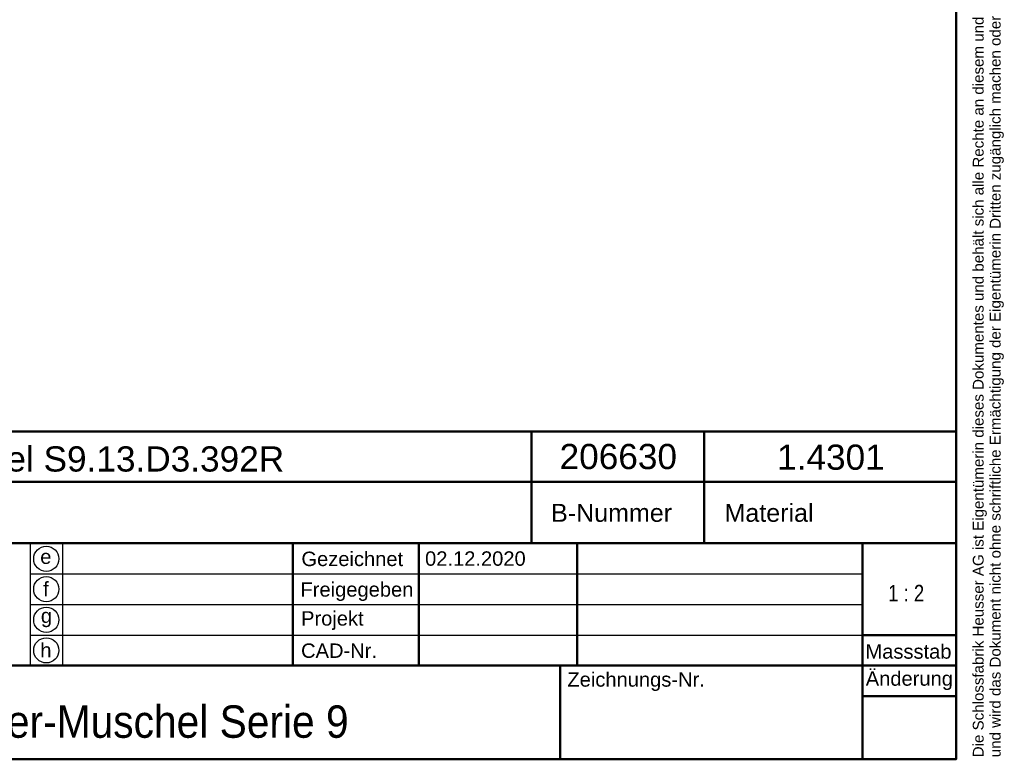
# Model space of a CAD drawing. Header units: millimetres. Extents: x 20 to 833, y 20 to 574.
# Tile 10 of 12: x 560 to 833, y 20 to 225. Entities that reach past the tile are written whole.
import ezdxf
from ezdxf.enums import TextEntityAlignment as Align

# ---------------------------------------------------------------- set-up
doc = ezdxf.new("R2010")
doc.units = ezdxf.units.MM
doc.header["$LTSCALE"] = 2
for name, color, linetype, lineweight in [('Skizziergeometrie(DIN)', 7, 'Continuous', 50), ('Skizzierlinie(DIN)', 7, 'Continuous', 25), ('Symbole(DIN)', 7, 'Continuous', 25)]:
    doc.layers.add(name, color=color, linetype=linetype, lineweight=lineweight)
doc.styles.add('Aktuell-DIN', font='arial.ttf')
doc.styles.add('Textstil10', font='arial.ttf')
doc.styles.add('Textstil41', font='arial.ttf', dxfattribs={"width": 0.8})
doc.styles.add('Textstil83', font='arial.ttf', dxfattribs={"width": 0.8})

# ---------------------------------------------------------------- blocks, each defined once
blk = doc.blocks.new('Ränder Standardrahmen')
at = {"layer": 'Skizziergeometrie(DIN)', "flags": 128}
blk.add_lwpolyline([(10, 10), (10, 287), (410, 287), (410, 10), (10, 10)], dxfattribs=at)
blk = doc.blocks.new('Schriftfelder Heusser')
at = {"layer": 'Skizziergeometrie(DIN)'}
for p, q in [((101, 236.92), (291, 236.92)), ((232, 229.92), (232, 236.92)), ((256, 229.92), (256, 236.92)), ((291, 236.92), (291, 229.92)), ((101, 229.92), (291, 229.92)), ((232, 229.92), (232, 221.42)), ((256, 229.92), (256, 221.42)), ((291, 229.92), (291, 191.42)), ((101, 221.42), (291, 221.42)), ((198.85, 221.42), (198.85, 204.42)), ((216.35, 221.42), (216.35, 204.42)), ((238.35, 221.42), (238.35, 204.42)), ((278, 221.42), (278, 191.42)), ((278, 208.67), (291, 208.67)), ((101, 204.42), (291, 204.42)), ((236, 204.42), (236, 191.42)), ((278, 200.17), (291, 200.17)), ((291, 191.42), (101, 191.42))]:
    blk.add_line(p, q, dxfattribs=at)
at = {"layer": 'Skizzierlinie(DIN)'}
for p, q in [((162.35, 221.42), (162.35, 204.42)), ((166.85, 221.42), (166.85, 204.42)), ((162.35, 217.17), (278, 217.17)), ((162.35, 212.92), (278, 212.92)), ((162.35, 208.67), (278, 208.67))]:
    blk.add_line(p, q, dxfattribs=at)
for centre in [(164.6, 219.25), (164.6, 215.04), (164.6, 210.79), (164.6, 206.54)]:
    blk.add_circle(centre, 1.75, dxfattribs=at)
at = {"layer": 'Symbole(DIN)', "color": 7, "insert": (293.33, 191.7), "char_height": 1.5, "width": 182.3003, "attachment_point": 1, "rotation": 90, "line_spacing_factor": 0.944221, "style": 'Aktuell-DIN'}
blk.add_mtext('\\fArial|b0|i0;\\H1.5000;Die Schlossfabrik Heusser AG ist Eigentümerin dieses Dokumentes und behält sich alle Rechte an diesem und dem dargestellten Gegenstand vor. Der Empfänger anerkennt diese Rechte\\Pund wird das Dokument nicht ohne schriftliche Ermächtigung der Eigentümerin Dritten zugänglich machen oder zu anderen Zwecken verwenden, zu dem es ihm übergeben worden ist.\\P ', dxfattribs=at)
at = {"layer": 'Symbole(DIN)', "color": 179, "true_color": 0x262659, "style": 'Aktuell-DIN'}
for s, insert, char_height, attachment_point in [('B-Nummer', (234.74, 225.62), 2.489, 4), ('Material', (265.02, 225.62), 2.489, 5), ('\\fArial|b0|i0;Gezeichnet', (200.05, 219.23), 2, 4), ('\\fArial|b0|i0;e', (164.54, 219.53), 2, 5), ('\\fArial|b0|i0;f', (164.55, 215.06), 2, 5), ('\\fArial|b0|i0;Freigegeben', (199.92, 216), 2, 1), ('\\fArial|b0|i0;Projekt', (200, 211.98), 2, 1), ('\\fArial|b0|i0;g', (164.63, 211.05), 2, 5), ('\\fArial|b0|i0;h', (164.55, 206.57), 2, 5), ('\\fArial|b0|i0;CAD-Nr.', (200, 207.5), 2, 1), ('\\fArial|b0|i0;\\H2.0000;Massstab', (284.39, 206.37), 2, 5), ('\\fArial|b0|i0;Zeichnungs-Nr.', (237, 203.5), 2, 1)]:
    blk.add_mtext(s, dxfattribs=dict(at, insert=insert, char_height=char_height, attachment_point=attachment_point))
at = {"layer": 'Symbole(DIN)', "color": 179, "true_color": 0x262659, "insert": (284.51, 202.33), "char_height": 2, "width": 12.1143, "attachment_point": 5, "style": 'Aktuell-DIN'}
blk.add_mtext('\\fArial|b0|i0;Änderung', dxfattribs=at)
at = {"layer": 'Symbole(DIN)', "color": 7, "insert": (143.1, 196.62), "char_height": 4.5, "width": 90.18, "attachment_point": 4, "style": 'Aktuell-DIN'}
blk.add_mtext('\\fArial|b0|i0;\\W0.90;\\H4.5000;Heusser-Muschel Serie 9', dxfattribs=at)
at = {"layer": 'Symbole(DIN)', "color": 179, "true_color": 0x262659, "style": 'Textstil10'}
blk.add_attdef('ERSTELLUNGSDATUM_001', (217.23, 218.29), '', height=2, dxfattribs=at)
at = {"layer": 'Symbole(DIN)', "color": 179, "true_color": 0x262659}
for tag, height, style, p in [('AUTOR', 2.49, 'Aktuell-DIN', (240.03, 219.26)), ('KONTROLLDATUM', 2, 'Textstil10', (217.42, 215.04)), ('KONTROLLIERT_VON', 2, 'Textstil10', (239.98, 215.05))]:
    blk.add_attdef(tag, text='', height=height, dxfattribs=dict(at, style=style)).set_placement(p, align=Align.MIDDLE_LEFT)
at = {"layer": 'Symbole(DIN)', "color": 7, "style": 'Textstil83', "width": 0.8}
blk.add_attdef('Anfänglicher_Ansichtsmaßstab_001', (281.57, 213.34), '', height=2.3, dxfattribs=at)
at = {"layer": 'Symbole(DIN)', "color": 179, "true_color": 0x262659, "style": 'Textstil10'}
blk.add_attdef('PROJEKT', text='', height=2, dxfattribs=at).set_placement((217.77, 209.72), align=Align.BOTTOM_LEFT)
at = {"layer": 'Symbole(DIN)', "color": 7, "style": 'Textstil41', "width": 0.8}
blk.add_attdef('STATUS', text='', height=5, dxfattribs=at).set_placement((284.53, 195.86), align=Align.MIDDLE_CENTER)

msp = doc.modelspace()

# ---------------------------------------------------------------- block references
at = {"xscale": 2, "yscale": 2, "zscale": 2}
msp.add_blockref('Ränder Standardrahmen', (0, 0), dxfattribs=at)
msp.add_blockref('Schriftfelder Heusser', (238, -362.833), dxfattribs=at).add_auto_attribs({'ERSTELLUNGSDATUM_001': '02.12.2020', 'Anfänglicher_Ansichtsmaßstab_001': '1 : 2'})

# ---------------------------------------------------------------- texts
at = {"layer": 'Symbole(DIN)', "color": 7, "char_height": 7, "attachment_point": 1, "style": 'Aktuell-DIN'}
for s, insert, width in [('{\\fArial|b0|i0;\\H7.0000;Heusser-Muschel S9.13.D3.392R}', (487.659, 106.906), 145.65549), ('{\\fArial|b0|i0;\\H7.0000;206630}', (709.83, 107.58), 32.62043), ('{\\fArial|b0|i0;\\H7.0000;1.4301}', (770.274, 107.401), 29.89939)]:
    msp.add_mtext(s, dxfattribs=dict(at, insert=insert, width=width))

doc.saveas('drawing.dxf')
